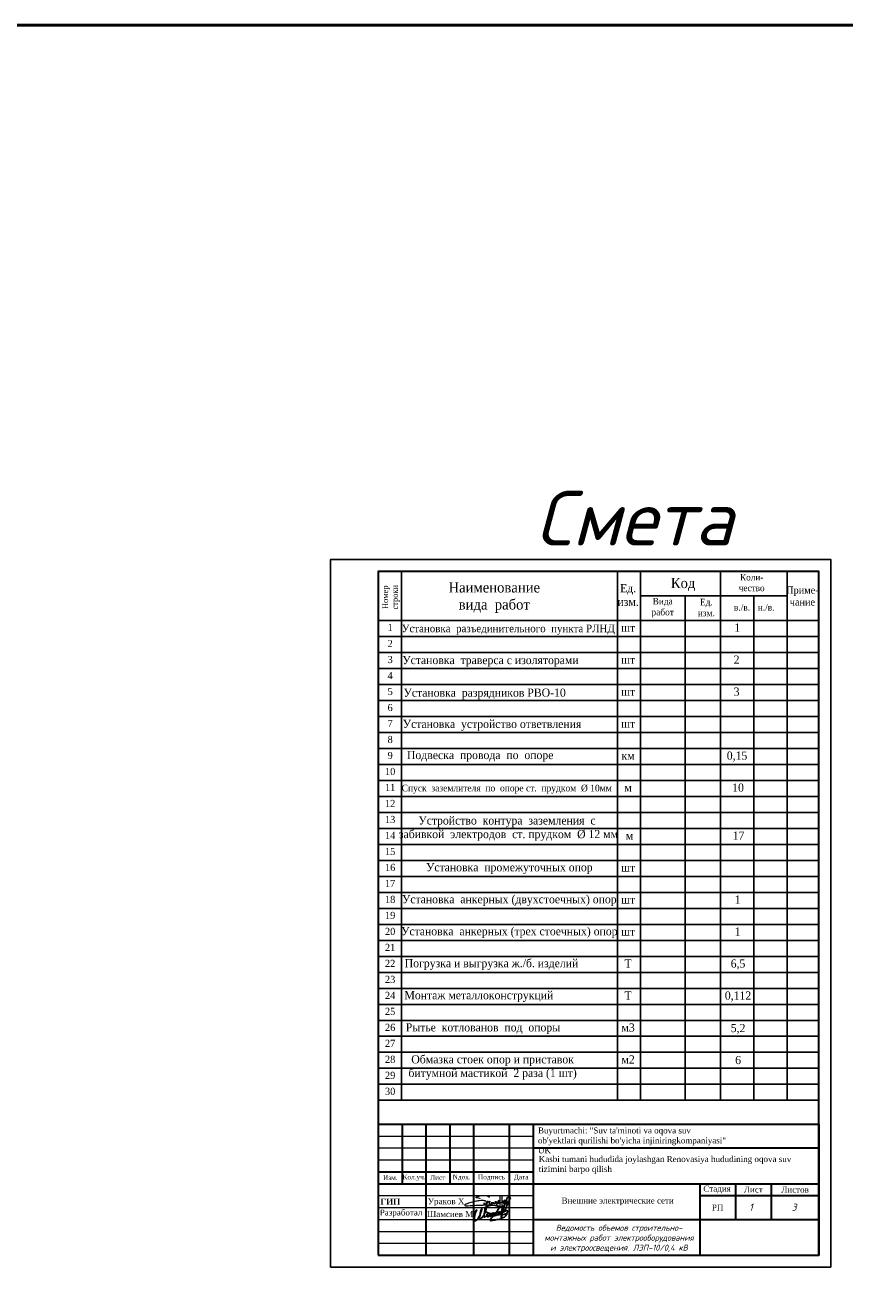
# Model space of a CAD drawing. Header units: metres. Extents: x 703615 to 712205, y 4306166 to 4311183.
# Tile 117 of 256: x 711251 to 711595, y 4306625 to 4307156. Entities that reach past the tile are written whole.
import ezdxf

# ---------------------------------------------------------------- set-up
doc = ezdxf.new("R2010")
doc.units = ezdxf.units.M
doc.header["$LTSCALE"] = 0.5
for name, color, linetype in [('RAMA', 47, 'Continuous'), ('Таблицы', 7, 'Continuous'), ('Титульный лист', 7, 'Continuous')]:
    doc.layers.add(name, color=color, linetype=linetype)
for name, color, linetype, lineweight in [('Графа', 7, 'Continuous', 30), ('Графа 20', 7, 'Continuous', 20), ('ПЛАН', 250, 'Continuous', 30), ('Слой размерная', 7, 'Continuous', 13), ('Формат', 7, 'Continuous', 25)]:
    doc.layers.add(name, color=color, linetype=linetype, lineweight=lineweight)
doc.styles.add('2MM', font='spds.shx', dxfattribs={"width": 0.95})
doc.styles.add('Arial UPS', font='times.ttf', dxfattribs={"height": 2.5})
doc.styles.add('ISO', font='isocpeui.ttf')
doc.styles.add('ISOCPEUR текстовый', font='isocpeur.ttf', dxfattribs={"width": 0.8, "oblique": 15})
doc.styles.get("Standard").update_dxf_attribs({"font": 'times.ttf'})
doc.styles.add('Style-RUSSIAN_1251 I 0.32289', font='isocpeui.ttf')
doc.styles.add('Times new roman', font='timesbd.ttf', dxfattribs={"height": 3})
doc.styles.add('X_ISO', font='isocpeui.ttf')

# ---------------------------------------------------------------- blocks, each defined once
blk = doc.blocks.new('A$C194E077B')
at = {"color": 5, "lineweight": 20}
for points in [[(42, -99), (83, -76), (96, -68), (110, -53), (122, -42), (131, -27), (137, -5), (137, 22), (125, 42), (110, 57), (100, 67), (80, 78), (58, 91), (13, 103), (-19, 112), (-87, 112), (-127, 112), (-231, 105), (-249, 100), (-271, 100), (-317, 88), (-348, 80), (-409, 70), (-436, 66), (-497, 49), (-543, 37), (-617, 24), (-665, 5), (-728, -12), (-787, -37), (-841, -58), (-859, -64), (-880, -77), (-894, -91), (-904, -101), (-904, -112), (-894, -123), (-871, -130), (-840, -134), (-808, -134), (-760, -134), (-737, -134), (-654, -127), (-612, -124), (-491, -116), (-389, -109), (-287, -102), (-158, -97), (-39, -97), (85, -89), (174, -89), (222, -82), (269, -75), (318, -67), (369, -63), (369, -63)], [(-162, 200), (-240, 221), (-364, 241), (-364, 276), (-310, 307), (-248, 324), (-145, 351), (-37, 351), (76, 351), (195, 319), (266, 278)], [(0, 0), (0, -92)], [(41, 2), (41, -98)], [(203, -24), (196, 1), (191, 21), (185, 44), (185, 65), (176, 81), (169, 93), (189, 73), (200, 70), (220, 70), (242, 70), (259, 75), (272, 78), (279, 90), (279, 70), (274, 51), (262, 26), (252, 0), (252, -16), (261, -33), (282, -45), (303, -50), (329, -43), (347, -33), (361, -19), (368, -6), (371, 33), (368, -6), (372, -22), (382, -27), (392, -33), (406, -29), (418, -26), (433, -12), (438, -3), (438, 39), (438, -3), (453, -18), (464, -25), (477, -25), (504, -20), (521, -3), (528, 9), (524, 23), (522, 41), (522, 48), (526, 55), (535, 63), (549, 63), (569, 49), (579, 25), (585, 1), (580, -18), (565, -26), (549, -26), (531, -8), (528, 9)], [(835, 300), (835, -171), (799, -177), (729, -165), (620, -121), (593, -75), (602, -42), (665, -20), (730, 7), (798, 17), (885, 36), (885, 36), (905, 45)], [(593, 2), (615, 20), (621, 30), (635, 45), (637, 70), (635, 45), (635, 19), (646, 1), (664, -10), (680, -10), (701, 0), (705, 13), (705, 35), (699, 66), (686, 94), (680, 122)], [(682, 123), (691, 107), (705, 87), (717, 87)], [(748, 299), (746, -138)], [(898, 116), (898, 60), (906, 31), (917, -11)], [(910, 55), (903, 116)], [(952, -13), (967, 14), (978, 53), (978, 112), (973, 131)], [(962, 114), (967, 97), (978, 53), (987, 20), (1013, 5), (1032, 10), (1061, 39), (1076, 96), (1076, 123), (1074, 180)], [(1064, 182), (1056, 151), (1045, 113), (1045, 80), (1055, 46), (1070, 20), (1088, 9), (1109, 9), (1132, 31), (1138, 57), (1138, 93)]]:
    blk.add_lwpolyline(points, dxfattribs=at)
for centre, radius, start, end in [((681, 122), 1.13, 41.39997, 190.58974), ((901, 116), 2.8, 15.30984, 164.56011), ((899, 54), 10.7, 301.20706, 10.14963), ((979, 116), 16.6, 111.912, 188.61507), ((1068, 178), 5.72, 18.18012, 138.99147), ((935, -4), 19.1, 202.86254, 330.92742)]:
    blk.add_arc(centre, radius, start, end, dxfattribs=at)
blk = doc.blocks.new('подпись')
at = {"color": 5, "lineweight": 25, "ltscale": 100}
for points in [[(0, 0), (-197, 126), (-197, 309), (-123, 591), (567, 1632), (953, 2109), (1273, 2414), (1527, 2589), (1215, 1792), (928, 1029), (653, 301), (452, -351), (337, -1266), (279, -1948), (312, -2490), (402, -2825), (550, -3092), (838, -3149), (1109, -3069), (1379, -2844), (1823, -2349), (2373, -1422), (2702, -820), (3274, 231), (3712, 1254), (3950, 2044), (4122, 2646), (4211, 2957), (4211, 3165), (4040, 3165), (3851, 2974), (3638, 2341), (3506, 1674), (3350, 976), (3274, 231), (3120, -1415), (3120, -1857), (3317, -2036), (3605, -2048), (3851, -1891), (4171, -1590), (4828, -736), (5198, -126), (5526, 553), (5978, 1354), (6150, 1952), (6273, 2417), (6429, 2974), (6479, 3340), (6421, 3531), (6214, 3468), (6044, 3207), (5855, 2707), (5740, 2219), (5543, 1396), (5452, 721), (5411, -824), (5461, -1293), (5617, -1293), (5822, -1224), (5929, -1113), (6273, -759), (6627, -458), (6988, -4), (7045, 320), (6939, 431), (6799, 332), (6709, 53), (6700, -324), (6717, -835), (6955, -991), (7218, -1090), (7530, -1056), (7694, -915), (7834, -793), (8039, -515), (8113, -294), (8146, 53), (8129, 576), (7965, 831), (7710, 907), (7407, 862), (7218, 698), (7054, 351), (7012, -4), (7054, -324), (7210, -671), (7456, -747), (7694, -660), (7883, -515), (8055, -370), (8146, -202), (8211, -4), (8129, 65), (7973, -160), (7990, -469), (8055, -770), (8417, -824), (8712, -759), (8967, -637), (9230, -458), (9509, -225), (9780, -15), (9977, 286), (10034, 629), (9977, 831), (9706, 907), (9468, 785), (9279, 553), (9098, 198), (9041, -149), (9090, -435), (9369, -602), (9706, -648), (9911, -480), (10174, -225), (10420, 42), (10510, 297), (10584, 698), (10568, 919), (10420, 1029), (10207, 976), (10010, 698), (9886, 419), (9854, 19), (9886, -271), (10108, -435), (10412, -458), (10855, -458), (11085, -347), (11274, -149), (11545, 88), (11791, 343), (11865, 530), (11800, 896), (11520, 1098), (11241, 1098), (11052, 907), (10962, 553), (11020, 187), (11274, -191), (11611, -271), (12013, -206), (12284, -46), (12596, 210), (12842, 507), (13056, 896), (13064, 1239), (12933, 1437), (12686, 1510), (12407, 1510), (12169, 1251), (12046, 946), (12071, 358), (12292, 92), (12686, -76), (13105, -8), (13524, 259), (13779, 480), (13959, 751), (13992, 1163), (14008, 1575), (13828, 1742), (13549, 1720), (13302, 1476), (13261, 1174), (13327, 717), (13639, 595), (14017, 648), (14362, 782), (14731, 961), (15125, 1228), (15511, 1540), (15955, 2143), (16685, 3313), (17038, 4339), (17548, 5552), (17580, 6032), (17392, 6143), (17194, 6143), (16833, 5990), (16193, 5479), (15462, 4778), (15068, 4042), (14772, 3424), (14616, 2547), (14575, 1575), (14534, -259), (14624, -1304), (14608, -1571), (14509, -1796), (14378, -1750), (14378, -1449), (14821, 583), (15035, 1498), (15240, 2360), (16053, 5014), (16858, 7447), (17203, 8388), (17548, 9017), (17942, 9475), (18172, 9647), (18574, 9475), (18829, 9334), (19058, 8846), (19149, 8160)], [(14813, -2173), (13228, -2295), (12276, -2455), (10970, -2715), (9780, -2959), (9016, -3058), (8614, -2879), (8515, -2555), (8819, -2032), (9180, -1590), (9599, -1129), (10954, 61), (11537, 782), (12276, 1910), (12785, 2795), (12982, 3378), (13007, 3779), (12842, 4164), (12440, 4484), (11980, 4724), (11052, 4945), (9525, 5029), (7850, 4785), (6725, 4362), (5978, 3759), (5699, 3115), (5715, 2555), (5855, 2131), (6339, 1670), (6963, 1285), (8031, 946), (9985, 480), (11405, 252), (12851, 210), (14312, 153), (14780, 175)], [(14756, 172), (16102, 122), (16866, 194), (17342, 294), (17531, 404), (17416, 522), (16973, 572), (16603, 553), (16119, 435), (15404, 153), (14945, -65), (14608, -267), (14370, -477), (14238, -785), (14206, -1216), (14353, -1502), (14977, -1605), (15593, -1453), (16004, -1266), (16423, -927), (16726, -557), (16907, -175), (17104, 362), (17285, 824), (17531, 1521), (17638, 2009), (17498, 2238), (17104, 2219), (16464, 1842), (15823, 1502), (15437, 1373), (15347, 1350), (15306, 1350)]]:
    blk.add_lwpolyline(points, dxfattribs=at)

msp = doc.modelspace()

# ---------------------------------------------------------------- linework, layer by layer
at = {"lineweight": 25}
for p, q in [((711408.89, 4306927.04, 321.54), (711408.89, 4306705.04, 321.54)), ((711499.65, 4306927.04, 321.54), (711499.65, 4306705.04, 321.54)), ((711509.35, 4306927.04, 321.54), (711509.35, 4306705.04, 321.54)), ((711542.94, 4306927.04, 321.54), (711542.94, 4306705.04, 321.54)), ((711546.76, 4306927.04, 321.54), (711584.18, 4306927.04, 321.54)), ((711570.91, 4306927.04, 321.54), (711570.91, 4306705.04, 321.54)), ((711509.35, 4306916.74, 321.54), (711567.95, 4306916.74, 321.54)), ((711528.06, 4306916.74, 321.54), (711528.06, 4306705.04, 321.54)), ((711546.76, 4306916.74, 321.54), (711570.91, 4306916.74, 321.54)), ((711556.88, 4306916.74, 321.54), (711556.88, 4306705.04, 321.54)), ((711399.18, 4306906.44, 321.54), (711584.18, 4306906.44, 321.54)), ((711399.18, 4306899.72, 321.54), (711584.18, 4306899.72, 321.54)), ((711399.18, 4306896.44, 321.54), (711399.18, 4306889.72, 321.54)), ((711399.18, 4306893.01, 321.54), (711584.18, 4306893.01, 321.54)), ((711399.18, 4306886.3, 321.54), (711584.18, 4306886.3, 321.54)), ((711399.18, 4306879.58, 321.54), (711584.18, 4306879.58, 321.54)), ((711399.18, 4306872.87, 321.54), (711584.18, 4306872.87, 321.54)), ((711399.18, 4306866.16, 321.54), (711584.18, 4306866.16, 321.54)), ((711399.18, 4306859.45, 321.54), (711584.18, 4306859.45, 321.54)), ((711399.18, 4306852.73, 321.54), (711584.18, 4306852.73, 321.54)), ((711399.18, 4306846.02, 321.54), (711584.18, 4306846.02, 321.54)), ((711399.18, 4306839.31, 321.54), (711584.18, 4306839.31, 321.54)), ((711399.18, 4306832.59, 321.54), (711584.18, 4306832.59, 321.54)), ((711399.18, 4306825.88, 321.54), (711584.18, 4306825.88, 321.54)), ((711399.18, 4306819.17, 321.54), (711584.18, 4306819.17, 321.54)), ((711399.18, 4306812.45, 321.54), (711584.18, 4306812.45, 321.54)), ((711399.18, 4306805.74, 321.54), (711584.18, 4306805.74, 321.54)), ((711399.18, 4306799.03, 321.54), (711584.18, 4306799.03, 321.54)), ((711399.18, 4306792.32, 321.54), (711584.18, 4306792.32, 321.54)), ((711399.18, 4306785.6, 321.54), (711584.18, 4306785.6, 321.54)), ((711399.18, 4306778.89, 321.54), (711584.18, 4306778.89, 321.54)), ((711399.18, 4306772.18, 321.54), (711584.18, 4306772.18, 321.54)), ((711399.18, 4306765.46, 321.54), (711584.18, 4306765.46, 321.54)), ((711399.18, 4306765.46, 321.54), (711584.18, 4306765.46, 321.54)), ((711399.18, 4306758.75, 321.54), (711584.18, 4306758.75, 321.54)), ((711399.18, 4306752.04, 321.54), (711584.18, 4306752.04, 321.54)), ((711399.18, 4306745.32, 321.54), (711584.18, 4306745.32, 321.54)), ((711399.18, 4306738.61, 321.54), (711584.18, 4306738.61, 321.54)), ((711399.18, 4306731.9, 321.54), (711584.18, 4306731.9, 321.54)), ((711399.18, 4306725.19, 321.54), (711584.18, 4306725.19, 321.54)), ((711399.18, 4306718.47, 321.54), (711584.18, 4306718.47, 321.54)), ((711399.18, 4306711.76, 321.54), (711584.18, 4306711.76, 321.54)), ((711399.18, 4306705.04, 321.54), (711584.18, 4306705.04, 321.54))]:
    msp.add_line(p, q, dxfattribs=at)
at = {"color": 0, "linetype": 'ByBlock', "lineweight": 50}
msp.add_lwpolyline([(703614.91, 4307156.26), (712204.71, 4307156.26), (712204.71, 4306165.84), (703614.91, 4306165.84)], close=True, dxfattribs=at)
at = {"linetype": 'Continuous', "lineweight": 25, "ltscale": 100, "elevation": 321.54}
msp.add_lwpolyline([(711379.18, 4306635.04), (711589.18, 4306635.04), (711589.18, 4306932.04), (711379.18, 4306932.04), (711379.18, 4306635.04)], dxfattribs=at)
at = {"linetype": 'Continuous', "lineweight": 30, "ltscale": 100, "elevation": 321.54}
msp.add_lwpolyline([(711399.18, 4306640.04), (711584.18, 4306640.04), (711584.18, 4306927.04), (711399.18, 4306927.04), (711399.18, 4306640.04)], dxfattribs=at)
at = {"layer": 'Графа'}
for p, q in [((711399.18, 4306695.04, 321.54), (711584.18, 4306695.04, 321.54)), ((711399.18, 4306695.04, 321.54), (711399.18, 4306640.04, 321.54)), ((711409.18, 4306695.04, 321.54), (711409.18, 4306670.04, 321.54)), ((711419.18, 4306695.04, 321.54), (711419.18, 4306640.04, 321.54)), ((711429.18, 4306695.04, 321.54), (711429.18, 4306670.04, 321.54)), ((711439.18, 4306695.04, 321.54), (711439.18, 4306640.04, 321.54)), ((711454.18, 4306695.04, 321.54), (711454.18, 4306640.04, 321.54)), ((711464.18, 4306695.04, 321.54), (711464.18, 4306640.04, 321.54)), ((711584.18, 4306695.04, 321.54), (711584.18, 4306640.04, 321.54)), ((711464.18, 4306685.04, 321.54), (711584.18, 4306685.04, 321.54)), ((711399.18, 4306675.04, 321.54), (711464.18, 4306675.04, 321.54)), ((711399.18, 4306670.04, 321.54), (711584.18, 4306670.04, 321.54)), ((711534.18, 4306670.04, 321.54), (711534.18, 4306640.04, 321.54)), ((711549.18, 4306670.04, 321.54), (711549.18, 4306655.04, 321.54)), ((711564.18, 4306670.04, 321.54), (711564.18, 4306655.04, 321.54)), ((711534.18, 4306665.04, 321.54), (711584.18, 4306665.04, 321.54)), ((711464.18, 4306655.04, 321.54), (711584.18, 4306655.04, 321.54)), ((711399.18, 4306640.04, 321.54), (711584.18, 4306640.04, 321.54))]:
    msp.add_line(p, q, dxfattribs=at)
at = {"layer": 'Графа 20'}
for p, q in [((711399.18, 4306690.04, 321.54), (711464.18, 4306690.04, 321.54)), ((711399.18, 4306685.04, 321.54), (711464.18, 4306685.04, 321.54)), ((711399.18, 4306680.04, 321.54), (711464.18, 4306680.04, 321.54)), ((711399.18, 4306665.04, 321.54), (711464.18, 4306665.04, 321.54)), ((711399.18, 4306660.04, 321.54), (711464.18, 4306660.04, 321.54)), ((711399.18, 4306655.04, 321.54), (711464.18, 4306655.04, 321.54)), ((711399.18, 4306650.04, 321.54), (711464.18, 4306650.04, 321.54)), ((711399.18, 4306645.04, 321.54), (711464.18, 4306645.04, 321.54))]:
    msp.add_line(p, q, dxfattribs=at)

# ---------------------------------------------------------------- block references
at = {"color": 7, "lineweight": 30, "xscale": 0.008941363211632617, "yscale": 0.008941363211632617, "zscale": 0.008941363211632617}
msp.add_blockref('A$C194E077B', (711443.56, 4306661.97, 321.54), dxfattribs=at)
at = {"color": 0, "linetype": 'ByBlock', "lineweight": 25, "xscale": 0.0008018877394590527, "yscale": 0.0008018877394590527, "zscale": 0.0008018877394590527}
msp.add_blockref('подпись', (711439.32, 4306656.97, 321.54), dxfattribs=at)

# ---------------------------------------------------------------- texts
at = {"linetype": 'ByBlock', "lineweight": 50, "style": 'Style-RUSSIAN_1251 I 0.32289'}
for s, p in [('1', (711554.92, 4306658.68, 321.54)), ('3', (711572.71, 4306658.68, 321.54))]:
    msp.add_text(s, height=3, dxfattribs=at).set_placement(p)
at = {"layer": 'RAMA', "attachment_point": 2}
for s, insert, char_height, width, style in [('{\\C0;Смета}', (711506.66, 4306960.87, 321.54), 22.95, 706.2764, 'ISO'), ('{\\fTimes New Roman|b0|i0|c204|p18;\\H0.88x;\\C0;Наименование  \\Pвида  работ}', (711447.89, 4306922.48, 321.54), 4.875, 100.5784, '2MM'), ('{\\fTimes New Roman|b0|i0|c204|p18;\\H0.88x;\\C0;Ед.  \\Pизм.}', (711504.08, 4306921.72, 321.54), 3.9, 80.4627, '2MM'), ('{\\fTimes New Roman|b0|i0|c204|p18;\\H0.88x;\\C0;Код}', (711527.17, 4306924.32, 321.54), 4.875, 100.5784, '2MM'), ('{\\fTimes New Roman|b0|i0|c204|p18;\\C0;Коли-\\Pчество}', (711555.97, 4306925.94, 321.54), 2.7, 90.5206, '2MM'), ('{\\fTimes New Roman|b0|i0|c204|p18;\\H0.88x;\\C0;Вида \\Pработ}', (711518.6, 4306915.92, 321.54), 3.12, 64.3702, '2MM'), ('{\\fTimes New Roman|b0|i0|c204|p18;\\C0;Приме-\\Pчание}', (711577.28, 4306920.71, 321.54), 3, 100.5784, '2MM'), ('{\\fTimes New Roman|b0|i0|c204|p18;\\H0.88x;\\C0;Ед.  \\Pизм.}', (711536.93, 4306915.53, 321.54), 3.12, 64.3702, '2MM'), ('{\\fTimes New Roman|b0|i0|c204|p18;\\H0.88x;\\C0;в./в.}', (711551.92, 4306913.34, 321.54), 3.12, 64.3702, '2MM'), ('{\\fTimes New Roman|b0|i0|c204|p18;\\H0.88x;\\C0;н./в.}', (711562.04, 4306913.34, 321.54), 3.12, 64.3702, '2MM'), ('{\\fTimes New Roman|b0|i0|c204|p18;\\H0.88x;\\C0;1}', (711404.16, 4306904.99, 321.54), 3.4125, 70.4049, '2MM'), ('{\\fTimes New Roman|b0|i0|c204|p18;\\C0;Установка  разъединительного  пункта РЛНД}', (711453.76, 4306904.72, 321.54), 3.2, 115.0853, '2MM'), ('{\\fTimes New Roman|b0|i0|c204|p18;\\H0.88x;\\C0;шт}', (711504.08, 4306905.15, 321.54), 3.9, 80.4627, '2MM'), ('{\\fTimes New Roman|b0|i0|c204|p18;\\H0.88x;\\C0;1}', (711549.92, 4306905.15, 321.54), 3.9, 80.4627, '2MM'), ('{\\fTimes New Roman|b0|i0|c204|p18;\\H0.88x;\\C0;2}', (711404.16, 4306898.28, 321.54), 3.4125, 70.4049, '2MM'), ('{\\fTimes New Roman|b0|i0|c204|p18;\\H0.88x;\\C0;3}', (711404.16, 4306891.56, 321.54), 3.4125, 70.4049, '2MM'), ('{\\fTimes New Roman|b0|i0|c204|p18;\\H0.88x;\\C0;Установка  траверса с изоляторами}', (711446.29, 4306891.56, 321.54), 3.9, 80.4627, '2MM'), ('{\\fTimes New Roman|b0|i0|c204|p18;\\H0.88x;\\C0;шт}', (711504.08, 4306891.72, 321.54), 3.9, 80.4627, '2MM'), ('{\\fTimes New Roman|b0|i0|c204|p18;\\H0.88x;\\C0;4}', (711404.16, 4306884.85, 321.54), 3.4125, 70.4049, '2MM'), ('{\\fTimes New Roman|b0|i0|c204|p18;\\H0.88x;\\C0;5}', (711404.16, 4306878.14, 321.54), 3.4125, 70.4049, '2MM'), ('{\\fTimes New Roman|b0|i0|c204|p18;\\H0.88x;\\C0;Установка  разрядников РВО-10}', (711443.84, 4306877.87, 321.54), 3.9, 80.4627, '2MM'), ('{\\fTimes New Roman|b0|i0|c204|p18;\\H0.88x;\\C0;шт}', (711504.08, 4306878.3, 321.54), 3.9, 80.4627, '2MM'), ('{\\fTimes New Roman|b0|i0|c204|p18;\\H0.88x;\\C0;3}', (711549.63, 4306878.3, 321.54), 3.9, 80.4627, '2MM'), ('{\\fTimes New Roman|b0|i0|c204|p18;\\H0.88x;\\C0;6}', (711404.16, 4306871.42, 321.54), 3.4125, 70.4049, '2MM'), ('{\\fTimes New Roman|b0|i0|c204|p18;\\H0.88x;\\C0;7}', (711404.16, 4306864.71, 321.54), 3.4125, 70.4049, '2MM'), ('{\\fTimes New Roman|b0|i0|c204|p18;\\H0.88x;\\C0;Установка  устройство ответвления}', (711446.95, 4306864.75, 321.54), 3.9, 80.4627, '2MM'), ('{\\fTimes New Roman|b0|i0|c204|p18;\\H0.88x;\\C0;шт}', (711504.08, 4306864.87, 321.54), 3.9, 80.4627, '2MM'), ('{\\fTimes New Roman|b0|i0|c204|p18;\\H0.88x;\\C0;8}', (711404.16, 4306858, 321.54), 3.4125, 70.4049, '2MM'), ('{\\fTimes New Roman|b0|i0|c204|p18;\\H0.88x;\\C0;9}', (711404.16, 4306851.28, 321.54), 3.4125, 70.4049, '2MM'), ('{\\fTimes New Roman|b0|i0|c204|p18;\\H0.88x;\\C0;Подвеска  провода  по  опоре}', (711441.98, 4306851.69, 321.54), 3.9, 80.4627, '2MM'), ('{\\fTimes New Roman|b0|i0|c204|p18;\\H0.88x;\\C0;км}', (711504.08, 4306851.44, 321.54), 3.9, 80.4627, '2MM'), ('{\\fTimes New Roman|b0|i0|c204|p18;\\H0.88x;\\C0;0,15}', (711549.83, 4306851.44, 321.54), 3.9, 30.4962, '2MM'), ('{\\fTimes New Roman|b0|i0|c204|p18;\\H0.88x;\\C0;10}', (711404.16, 4306844.57, 321.54), 3.4125, 70.4049, '2MM'), ('{\\fTimes New Roman|b0|i0|c204|p18;\\H0.88x;\\C0;11}', (711404.16, 4306837.86, 321.54), 3.4125, 70.4049, '2MM'), ('{\\fTimes New Roman|b0|i0|c204|p18;\\H0.88x;\\C0;Спуск  заземлителя  по  опоре ст.  прудком  %%C 10мм}', (711453.11, 4306837.5, 321.54), 3.159, 108.4086, '2MM'), ('{\\fTimes New Roman|b0|i0|c204|p18;\\H0.88x;\\C0;м}', (711504.08, 4306838.01, 321.54), 3.9, 80.4627, '2MM'), ('{\\fTimes New Roman|b0|i0|c204|p18;\\H0.88x;\\C0;10}', (711550.24, 4306838.01, 321.54), 3.9, 80.4627, '2MM'), ('{\\fTimes New Roman|b0|i0|c204|p18;\\H0.88x;\\C0;12}', (711404.16, 4306831.15, 321.54), 3.4125, 70.4049, '2MM'), ('{\\fTimes New Roman|b0|i0|c204|p18;\\H0.88x;\\C0;13}', (711404.16, 4306824.43, 321.54), 3.4125, 70.4049, '2MM'), ('{\\fTimes New Roman|b0|i0|c204|p18;\\H0.88x;\\C0;Устройство  контура  заземления  с  забивкой  электродов  ст. прудком  %%C 12 мм}', (711453.84, 4306824.23, 321.54), 3.9, 92.7213, '2MM'), ('{\\fTimes New Roman|b0|i0|c204|p18;\\H0.88x;\\C0;14}', (711404.16, 4306817.72, 321.54), 3.4125, 70.4049, '2MM'), ('{\\fTimes New Roman|b0|i0|c204|p18;\\H0.88x;\\C0;м}', (711504.67, 4306817.87, 321.54), 3.9, 80.4627, '2MM'), ('{\\fTimes New Roman|b0|i0|c204|p18;\\H0.88x;\\C0;17}', (711550.44, 4306817.87, 321.54), 3.9, 80.4627, '2MM'), ('{\\fTimes New Roman|b0|i0|c204|p18;\\H0.88x;\\C0;15}', (711404.16, 4306811.01, 321.54), 3.4125, 70.4049, '2MM'), ('{\\fTimes New Roman|b0|i0|c204|p18;\\H0.88x;\\C0;16}', (711404.16, 4306804.29, 321.54), 3.4125, 70.4049, '2MM'), ('{\\fTimes New Roman|b0|i0|c204|p18;\\H0.88x;\\C0;Установка  промежуточных опор}', (711454.21, 4306804.59, 321.54), 3.9, 92.7213, '2MM'), ('{\\fTimes New Roman|b0|i0|c204|p18;\\H0.88x;\\C0;шт}', (711504.08, 4306804.45, 321.54), 3.9, 80.4627, '2MM'), ('{\\fTimes New Roman|b0|i0|c204|p18;\\H0.88x;\\C0;17}', (711404.16, 4306797.58, 321.54), 3.4125, 70.4049, '2MM'), ('{\\fTimes New Roman|b0|i0|c204|p18;\\H0.88x;\\C0;18}', (711404.16, 4306790.87, 321.54), 3.4125, 70.4049, '2MM'), ('{\\fTimes New Roman|b0|i0|c204|p18;\\H0.88x;\\C0;Установка  анкерных (двухстоечных) опор}', (711454.21, 4306791.17, 321.54), 3.9, 92.7213, '2MM'), ('{\\fTimes New Roman|b0|i0|c204|p18;\\H0.88x;\\C0;шт}', (711504.08, 4306791.02, 321.54), 3.9, 80.4627, '2MM'), ('{\\fTimes New Roman|b0|i0|c204|p18;\\H0.88x;\\C0;1}', (711550.04, 4306791.02, 321.54), 3.9, 6.8237, '2MM'), ('{\\fTimes New Roman|b0|i0|c204|p18;\\H0.88x;\\C0;19}', (711404.16, 4306784.15, 321.54), 3.4125, 70.4049, '2MM'), ('{\\fTimes New Roman|b0|i0|c204|p18;\\H0.88x;\\C0;Установка  анкерных (трех стоечных) опор}', (711454.21, 4306777.74, 321.54), 3.9, 92.7213, '2MM'), ('{\\fTimes New Roman|b0|i0|c204|p18;\\H0.88x;\\C0;20}', (711404.16, 4306777.44, 321.54), 3.4125, 70.4049, '2MM'), ('{\\fTimes New Roman|b0|i0|c204|p18;\\H0.88x;\\C0;шт}', (711504.08, 4306777.6, 321.54), 3.9, 80.4627, '2MM'), ('{\\fTimes New Roman|b0|i0|c204|p18;\\H0.88x;\\C0;1}', (711550.04, 4306777.6, 321.54), 3.9, 6.8237, '2MM'), ('{\\fTimes New Roman|b0|i0|c204|p18;\\H0.88x;\\C0;21}', (711404.16, 4306770.73, 321.54), 3.4125, 70.4049, '2MM'), ('{\\fTimes New Roman|b0|i0|c204|p18;\\H0.88x;\\C0;22}', (711404.16, 4306764.02, 321.54), 3.4125, 70.4049, '2MM'), ('{\\fTimes New Roman|b0|i0|c204|p18;\\H0.88x;\\C0;Погрузка и выгрузка ж./б. изделий}', (711446.72, 4306764.32, 321.54), 3.9, 92.7213, '2MM'), ('{\\fTimes New Roman|b0|i0|c204|p18;\\H0.88x;\\C0;Т}', (711504.08, 4306764.17, 321.54), 3.9, 80.4627, '2MM'), ('{\\fTimes New Roman|b0|i0|c204|p18;\\H0.88x;\\C0;6,5}', (711550.24, 4306764.17, 321.54), 3.9, 22.3109, '2MM'), ('{\\fTimes New Roman|b0|i0|c204|p18;\\H0.88x;\\C0;23}', (711404.16, 4306757.3, 321.54), 3.4125, 70.4049, '2MM'), ('{\\fTimes New Roman|b0|i0|c204|p18;\\H0.88x;\\C0;Монтаж металлоконструкций}', (711441.41, 4306750.89, 321.54), 3.9, 92.7213, '2MM'), ('{\\fTimes New Roman|b0|i0|c204|p18;\\H0.88x;\\C0;24}', (711404.16, 4306750.59, 321.54), 3.4125, 70.4049, '2MM'), ('{\\fTimes New Roman|b0|i0|c204|p18;\\H0.88x;\\C0;Т}', (711504.08, 4306750.74, 321.54), 3.9, 80.4627, '2MM'), ('{\\fTimes New Roman|b0|i0|c204|p18;\\H0.88x;\\C0;0,112}', (711550.24, 4306750.74, 321.54), 3.9, 17.4296, '2MM'), ('{\\fTimes New Roman|b0|i0|c204|p18;\\H0.88x;\\C0;25}', (711404.16, 4306743.88, 321.54), 3.4125, 70.4049, '2MM'), ('{\\fTimes New Roman|b0|i0|c204|p18;\\H0.88x;\\C0;26}', (711404.16, 4306737.16, 321.54), 3.4125, 70.4049, '2MM'), ('{\\fTimes New Roman|b0|i0|c204|p18;\\H0.88x;\\C0;Рытье  котлованов  под  опоры  }', (711443.13, 4306737.39, 321.54), 3.9, 80.4627, '2MM'), ('{\\fTimes New Roman|b0|i0|c204|p18;\\H0.88x;\\C0;м3}', (711504.08, 4306737.32, 321.54), 3.9, 80.4627, '2MM'), ('{\\fTimes New Roman|b0|i0|c204|p18;\\H0.88x;\\C0;5,2}', (711550.27, 4306737.09, 321.54), 3.9, 15.8621, '2MM'), ('{\\fTimes New Roman|b0|i0|c204|p18;\\H0.88x;\\C0;27}', (711404.16, 4306730.45, 321.54), 3.4125, 70.4049, '2MM'), ('{\\fTimes New Roman|b0|i0|c204|p18;\\H0.88x;\\C0;28}', (711404.16, 4306723.74, 321.54), 3.4125, 70.4049, '2MM'), ('{\\fTimes New Roman|b0|i0|c204|p18;\\H0.88x;\\C0;Обмазка стоек опор и приставок битумной мастикой  2 раза (1 шт)}', (711447.18, 4306723.97, 321.54), 3.9, 80.4627, '2MM'), ('{\\fTimes New Roman|b0|i0|c204|p18;\\H0.88x;\\C0;м2}', (711504.08, 4306723.89, 321.54), 3.9, 80.4627, '2MM'), ('{\\fTimes New Roman|b0|i0|c204|p18;\\H0.88x;\\C0;6}', (711550.27, 4306723.67, 321.54), 3.9, 15.8621, '2MM'), ('{\\fTimes New Roman|b0|i0|c204|p18;\\H0.88x;\\C0;29}', (711404.16, 4306717.02, 321.54), 3.4125, 70.4049, '2MM'), ('{\\fTimes New Roman|b0|i0|c204|p18;\\H0.88x;\\C0;30}', (711404.16, 4306710.31, 321.54), 3.4125, 70.4049, '2MM')]:
    msp.add_mtext(s, dxfattribs=dict(at, insert=insert, char_height=char_height, width=width, style=style))
at = {"layer": 'RAMA', "insert": (711400.84, 4306916.2, 321.54), "char_height": 2.808, "width": 57.9332, "attachment_point": 2, "rotation": 90, "style": '2MM'}
msp.add_mtext('{\\fTimes New Roman|b0|i0|c204|p18;\\H0.88x;\\C0;Номер\\Pстроки}', dxfattribs=at)
at = {"layer": 'RAMA', "insert": (711549.63, 4306891.72, 321.54), "char_height": 3.9, "attachment_point": 2, "style": '2MM'}
msp.add_mtext('{\\fTimes New Roman|b0|i0|c204|p18;\\H0.88x;\\C0;2}', dxfattribs=at)
at = {"layer": 'ПЛАН', "color": 18, "lineweight": 9, "true_color": 0x000000, "insert": (711400.09, 4306663.76, 321.54), "char_height": 2.5, "width": 7.3567, "attachment_point": 1, "line_spacing_factor": 0.6, "style": 'Times new roman'}
msp.add_mtext('ГИП', dxfattribs=at)
at = {"layer": 'Слой размерная', "color": 7, "lineweight": 20, "attachment_point": 5}
for s, insert, char_height, width in [('{\\fTimes New Roman|b0|i0|c204|p18;Изм.}', (711404.22, 4306672.54, 321.54), 2, 10.0865), ('{\\fTimes New Roman|b0|i0|c204|p18;Кол.уч.}', (711414.22, 4306672.54, 321.54), 2, 9.9135), ('{\\fTimes New Roman|b0|i0|c204|p18;Лист}', (711424.18, 4306672.54, 321.54), 2, 10), ('{\\fTimes New Roman|b0|i0|c0|p18;N\\fTimes New Roman|b0|i0|c204|p18;док.}', (711434.18, 4306672.59, 321.54), 2, 10), ('{\\fTimes New Roman|b0|i0|c204|p18;Подпись}', (711446.68, 4306672.54, 321.54), 2, 15), ('{\\fTimes New Roman|b0|i0|c204|p18;Дата}', (711459.18, 4306672.54, 321.54), 2, 10), ('{\\fTimes New Roman|b0|i0|c204|p18;РП}', (711541.67, 4306660.04, 27.82), 2.5, 20)]:
    msp.add_mtext(s, dxfattribs=dict(at, insert=insert, char_height=char_height, width=width))
at = {"layer": 'Слой размерная', "color": 7, "linetype": 'Continuous', "lineweight": 20, "char_height": 2.5, "attachment_point": 5}
for s, insert, width in [('{\\fTimes New Roman|b0|i0|c204|p18;Стадия}', (711541.43, 4306667.59, 27.82), 20), ('{\\fTimes New Roman|b0|i0|c204|p18;Лист}', (711556.68, 4306667.59, 27.82), 15), ('{\\fTimes New Roman|b0|i0|c204|p18;Листов}', (711574.18, 4306667.54, 27.82), 20)]:
    msp.add_mtext(s, dxfattribs=dict(at, insert=insert, width=width))
at = {"layer": 'Таблицы', "ltscale": 0.6, "insert": (711499.69, 4306662.55, 321.54), "char_height": 2.5, "width": 68.985, "attachment_point": 5, "style": 'ISOCPEUR текстовый'}
msp.add_mtext('{\\fTimes New Roman|b0|i0|c204|p18;\\Q0;\\W1;\\C7;Внешние электрические сети}', dxfattribs=at)
at = {"layer": 'Таблицы', "lineweight": 25, "ltscale": 0.6, "insert": (711500.26, 4306647.02, 321.54), "char_height": 2.5, "width": 67.2372, "attachment_point": 5, "style": 'X_ISO'}
msp.add_mtext('{\\C0;Ведомость объемов строительно-\\Pмонтажных работ электрооборудования\\Pи электроосвещения. ЛЭП-10/0,4 кВ}', dxfattribs=at)
at = {"layer": 'Титульный лист', "linetype": 'Continuous', "ltscale": 1000, "char_height": 2.5, "attachment_point": 1, "style": 'Arial UPS'}
for s, insert, width in [('\\pxql;{\\C7;Buyurtmachi: "Suv ta\'minoti va oqova suv ob\'yektlari qurilishi bo\'yicha injiniringkompaniyasi" UK}', (711466.24, 4306693.64, 321.54), 80.0407), ('\\pxql;{\\H1.00436x;\\C7;Kasbi tumani hududida joylashgan Renovasiya hududining oqova suv\\Ptizimini barpo\\C256; qilish}', (711466.54, 4306681.65, 321.54), 134.0404)]:
    msp.add_mtext(s, dxfattribs=dict(at, insert=insert, width=width))
at = {"layer": 'Формат', "color": 7, "ltscale": 100, "char_height": 2.5, "width": 20, "attachment_point": 5}
for s, insert in [('Ураков Х', (711427.64, 4306662.27, 321.54)), ('Разработал', (711408.74, 4306657.55, 321.54)), ('Шамсиев М', (711429.38, 4306657.27, 321.54))]:
    msp.add_mtext(s, dxfattribs=dict(at, insert=insert))

doc.saveas('drawing.dxf')
